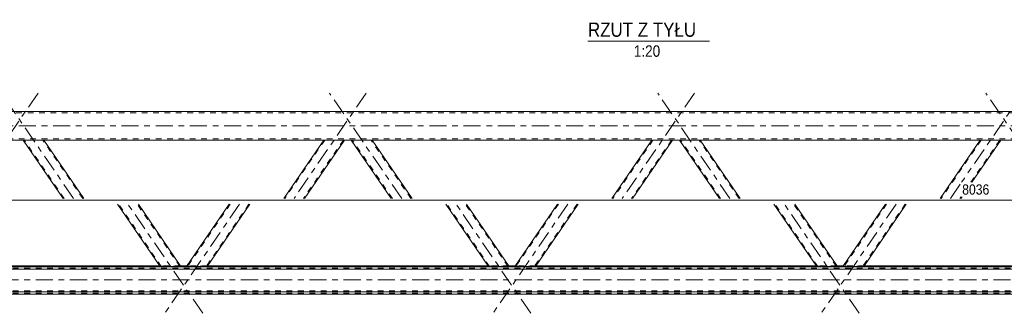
# Model space of a CAD drawing. Header units: millimetres. Extents: x 0 to 914, y 0 to 420.
# Tile 5 of 11: x 271 to 443, y 155 to 207. Entities that reach past the tile are written whole.
import ezdxf

# ---------------------------------------------------------------- set-up
doc = ezdxf.new("R2010")
doc.units = ezdxf.units.MM
for name, pattern in [('XKITLINE00', [0]), ('XKITLINE01', [4, 1, -1, 1, -1]), ('XKITLINE03', [6, 3, -1, 1, -1])]:
    doc.linetypes.add(name, pattern=pattern)
for name, color, linetype, lineweight in [('Element', 2, 'Continuous', 0), ('Inny typ obiektu', 7, 'Continuous', 0), ('Wymiar', 4, 'Continuous', 0)]:
    doc.layers.add(name, color=color, linetype=linetype, lineweight=lineweight)
doc.styles.add('ARIAL', font='ARIAL.TTF')

msp = doc.modelspace()

# ---------------------------------------------------------------- linework, layer by layer
at = {"layer": 'Element', "linetype": 'XKITLINE03', "lineweight": 0}
for p, q in [((273.99, 193.67), (261.33, 175.17)), ((280.2, 175.17), (267.54, 193.67)), ((331.55, 193.67), (318.89, 175.17)), ((337.77, 175.17), (325.1, 193.67)), ((389.12, 193.67), (376.46, 175.17)), ((395.33, 175.17), (382.67, 193.67)), ((446.69, 193.67), (435.97, 178)), ((452.9, 175.17), (440.24, 193.67)), ((138.62, 187.92), (633.17, 187.92)), ((435.72, 177.65), (434.02, 175.17)), ((302.87, 155.01), (289.76, 174.17)), ((309.33, 174.17), (296.22, 155.01)), ((360.43, 155.01), (347.32, 174.17)), ((366.9, 174.17), (353.79, 155.01)), ((418, 155.01), (404.89, 174.17)), ((424.47, 174.17), (411.36, 155.01)), ((105.58, 160.86), (674.28, 160.86))]:
    msp.add_line(p, q, dxfattribs=at)
at = {"layer": 'Element', "linetype": 'XKITLINE00', "lineweight": 0}
for p, q in [((148.62, 190.42), (623.17, 190.42)), ((615.55, 185.42), (156.24, 185.42)), ((278.38, 175.17), (271.37, 185.42)), ((282.02, 175.17), (275, 185.42)), ((324.09, 185.42), (317.08, 175.17)), ((327.73, 185.42), (320.71, 175.17)), ((335.95, 175.17), (328.93, 185.42)), ((339.58, 175.17), (332.57, 185.42)), ((381.66, 185.42), (374.64, 175.17)), ((385.29, 185.42), (378.28, 175.17)), ((393.51, 175.17), (386.5, 185.42)), ((397.15, 175.17), (390.13, 185.42)), ((439.22, 185.42), (432.21, 175.17)), ((442.86, 185.42), (437.79, 178)), ((436.06, 175.48), (435.84, 175.17)), ((295.43, 163.23), (287.94, 174.17)), ((299.06, 163.23), (291.58, 174.17)), ((307.52, 174.17), (300.03, 163.23)), ((311.15, 174.17), (303.66, 163.23)), ((352.99, 163.23), (345.51, 174.17)), ((356.63, 163.23), (349.14, 174.17)), ((365.08, 174.17), (357.59, 163.23)), ((368.72, 174.17), (361.23, 163.23)), ((410.56, 163.23), (403.07, 174.17)), ((414.2, 163.23), (406.71, 174.17)), ((422.65, 174.17), (415.16, 163.23)), ((426.28, 174.17), (418.8, 163.23)), ((115.58, 162.78), (664.28, 162.78)), ((640.12, 163.18), (131.67, 163.18)), ((295.35, 163.34), (246.18, 163.34)), ((295.46, 163.22), (295.43, 163.23)), ((295.54, 163.22), (295.46, 163.22)), ((295.66, 163.22), (295.54, 163.22)), ((295.8, 163.22), (295.66, 163.22)), ((295.8, 163.22), (298.71, 163.22)), ((298.84, 163.22), (298.71, 163.22)), ((298.96, 163.22), (298.84, 163.22)), ((299.04, 163.22), (298.96, 163.22)), ((300.11, 163.34), (298.98, 163.34)), ((299.06, 163.23), (299.04, 163.22)), ((300.05, 163.22), (300.03, 163.23)), ((300.13, 163.22), (300.05, 163.22)), ((300.25, 163.22), (300.13, 163.22)), ((300.39, 163.22), (300.25, 163.22)), ((300.39, 163.22), (303.29, 163.22)), ((303.43, 163.22), (303.29, 163.22)), ((303.55, 163.22), (303.43, 163.22)), ((303.63, 163.22), (303.55, 163.22)), ((303.66, 163.23), (303.63, 163.22)), ((352.91, 163.34), (303.74, 163.34)), ((353.02, 163.22), (352.99, 163.23)), ((353.1, 163.22), (353.02, 163.22)), ((353.22, 163.22), (353.1, 163.22)), ((353.36, 163.22), (353.22, 163.22)), ((353.36, 163.22), (356.27, 163.22)), ((356.41, 163.22), (356.27, 163.22)), ((356.53, 163.22), (356.41, 163.22)), ((356.6, 163.22), (356.53, 163.22)), ((357.67, 163.34), (356.55, 163.34)), ((356.63, 163.23), (356.6, 163.22)), ((357.62, 163.22), (357.59, 163.23)), ((357.7, 163.22), (357.62, 163.22)), ((357.81, 163.22), (357.7, 163.22)), ((357.95, 163.22), (357.81, 163.22)), ((357.95, 163.22), (360.86, 163.22)), ((361, 163.22), (360.86, 163.22)), ((361.12, 163.22), (361, 163.22)), ((361.2, 163.22), (361.12, 163.22)), ((361.23, 163.23), (361.2, 163.22)), ((410.48, 163.34), (361.31, 163.34)), ((410.59, 163.22), (410.56, 163.23)), ((410.67, 163.22), (410.59, 163.22)), ((410.79, 163.22), (410.67, 163.22)), ((410.93, 163.22), (410.79, 163.22)), ((410.93, 163.22), (413.84, 163.22)), ((413.98, 163.22), (413.84, 163.22)), ((414.09, 163.22), (413.98, 163.22)), ((414.17, 163.22), (414.09, 163.22)), ((415.24, 163.34), (414.12, 163.34)), ((414.2, 163.23), (414.17, 163.22)), ((415.19, 163.22), (415.16, 163.23)), ((415.26, 163.22), (415.19, 163.22)), ((415.38, 163.22), (415.26, 163.22)), ((415.52, 163.22), (415.38, 163.22)), ((415.52, 163.22), (418.43, 163.22)), ((418.57, 163.22), (418.43, 163.22)), ((418.69, 163.22), (418.57, 163.22)), ((418.77, 163.22), (418.69, 163.22)), ((418.8, 163.23), (418.77, 163.22)), ((468.05, 163.34), (418.88, 163.34)), ((664.28, 158.79), (115.58, 158.79)), ((115.58, 158.39), (664.28, 158.39))]:
    msp.add_line(p, q, dxfattribs=at)
at = {"layer": 'Element', "linetype": 'XKITLINE01', "lineweight": 0}
for p, q in [((623.17, 190.22), (148.62, 190.22)), ((148.62, 185.62), (623.17, 185.62)), ((275, 185.42), (271.37, 185.42)), ((278.56, 175.17), (271.55, 185.42)), ((281.84, 175.17), (274.82, 185.42)), ((324.27, 185.42), (317.26, 175.17)), ((327.54, 185.42), (320.53, 175.17)), ((327.73, 185.42), (324.09, 185.42)), ((332.57, 185.42), (328.93, 185.42)), ((336.13, 175.17), (329.11, 185.42)), ((339.4, 175.17), (332.39, 185.42)), ((381.84, 185.42), (374.82, 175.17)), ((385.11, 185.42), (378.09, 175.17)), ((385.29, 185.42), (381.66, 185.42)), ((390.13, 185.42), (386.5, 185.42)), ((393.7, 175.17), (386.68, 185.42)), ((396.97, 175.17), (389.95, 185.42)), ((439.4, 185.42), (432.39, 175.17)), ((442.68, 185.42), (437.6, 178)), ((442.86, 185.42), (439.22, 185.42)), ((435.88, 175.48), (435.66, 175.17)), ((295.61, 163.23), (288.12, 174.17)), ((298.88, 163.23), (291.39, 174.17)), ((307.7, 174.17), (300.26, 163.3)), ((310.97, 174.17), (303.53, 163.3)), ((353.18, 163.23), (345.69, 174.17)), ((356.45, 163.23), (348.96, 174.17)), ((365.26, 174.17), (357.83, 163.3)), ((368.54, 174.17), (361.1, 163.3)), ((410.74, 163.23), (403.25, 174.17)), ((414.01, 163.23), (406.53, 174.17)), ((422.83, 174.17), (415.39, 163.3)), ((426.1, 174.17), (418.67, 163.3)), ((115.58, 162.94), (664.28, 162.94)), ((115.58, 162.84), (664.28, 162.84)), ((298.98, 163.34), (295.35, 163.34)), ((295.38, 163.3), (295.4, 163.3)), ((295.4, 163.3), (295.48, 163.31)), ((295.48, 163.31), (295.59, 163.31)), ((295.57, 163.3), (295.56, 163.3)), ((295.61, 163.3), (295.57, 163.3)), ((295.59, 163.31), (295.73, 163.31)), ((295.67, 163.31), (295.61, 163.3)), ((295.61, 163.23), (295.62, 163.22)), ((295.62, 163.22), (295.67, 163.22)), ((295.74, 163.31), (295.67, 163.31)), ((295.67, 163.22), (295.72, 163.22)), ((295.72, 163.22), (295.79, 163.22)), ((295.73, 163.31), (298.64, 163.31)), ((295.74, 163.31), (298.64, 163.31)), ((295.79, 163.22), (298.7, 163.22)), ((298.71, 163.31), (298.64, 163.31)), ((298.64, 163.31), (298.78, 163.31)), ((298.7, 163.22), (298.77, 163.22)), ((298.77, 163.3), (298.71, 163.31)), ((298.81, 163.3), (298.77, 163.3)), ((298.77, 163.22), (298.83, 163.22)), ((298.78, 163.31), (298.9, 163.31)), ((298.83, 163.3), (298.81, 163.3)), ((298.83, 163.22), (298.87, 163.22)), ((298.87, 163.22), (298.88, 163.23)), ((298.9, 163.31), (298.98, 163.3)), ((298.98, 163.3), (299.01, 163.3)), ((300.03, 163.23), (300.08, 163.3)), ((300.08, 163.3), (300.11, 163.3)), ((303.74, 163.34), (300.11, 163.34)), ((300.11, 163.3), (300.19, 163.31)), ((300.19, 163.31), (300.31, 163.31)), ((300.26, 163.3), (300.21, 163.23)), ((300.21, 163.23), (300.22, 163.22)), ((300.22, 163.22), (300.26, 163.22)), ((300.28, 163.3), (300.26, 163.3)), ((300.26, 163.22), (300.32, 163.22)), ((300.32, 163.3), (300.28, 163.3)), ((300.31, 163.31), (300.45, 163.31)), ((300.38, 163.31), (300.32, 163.3)), ((300.32, 163.22), (300.39, 163.22)), ((300.45, 163.31), (300.38, 163.31)), ((300.39, 163.22), (303.3, 163.22)), ((300.45, 163.31), (303.36, 163.31)), ((300.45, 163.31), (303.36, 163.31)), ((303.3, 163.22), (303.37, 163.22)), ((303.42, 163.31), (303.36, 163.31)), ((303.36, 163.31), (303.5, 163.31)), ((303.37, 163.22), (303.43, 163.22)), ((303.48, 163.3), (303.42, 163.31)), ((303.43, 163.22), (303.47, 163.22)), ((303.47, 163.22), (303.48, 163.23)), ((303.53, 163.3), (303.48, 163.23)), ((303.52, 163.3), (303.48, 163.3)), ((303.5, 163.31), (303.61, 163.31)), ((303.53, 163.3), (303.52, 163.3)), ((303.61, 163.31), (303.69, 163.3)), ((303.66, 163.23), (303.72, 163.3)), ((303.69, 163.3), (303.72, 163.3)), ((356.55, 163.34), (352.91, 163.34)), ((352.94, 163.3), (352.97, 163.3)), ((352.97, 163.3), (353.04, 163.31)), ((353.04, 163.31), (353.16, 163.31)), ((353.14, 163.3), (353.12, 163.3)), ((353.18, 163.3), (353.14, 163.3)), ((353.16, 163.31), (353.3, 163.31)), ((353.23, 163.31), (353.18, 163.3)), ((353.18, 163.23), (353.19, 163.22)), ((353.19, 163.22), (353.23, 163.22)), ((353.3, 163.31), (353.23, 163.31)), ((353.23, 163.22), (353.29, 163.22)), ((353.29, 163.22), (353.36, 163.22)), ((353.3, 163.31), (356.21, 163.31)), ((353.3, 163.31), (356.21, 163.31)), ((353.36, 163.22), (356.27, 163.22)), ((356.28, 163.31), (356.21, 163.31)), ((356.21, 163.31), (356.35, 163.31)), ((356.27, 163.22), (356.34, 163.22)), ((356.34, 163.3), (356.28, 163.31)), ((356.38, 163.3), (356.34, 163.3)), ((356.34, 163.22), (356.4, 163.22)), ((356.35, 163.31), (356.47, 163.31)), ((356.4, 163.3), (356.38, 163.3)), ((356.4, 163.22), (356.43, 163.22)), ((356.43, 163.22), (356.45, 163.23)), ((356.47, 163.31), (356.55, 163.3)), ((356.55, 163.3), (356.58, 163.3)), ((357.59, 163.23), (357.65, 163.3)), ((357.65, 163.3), (357.68, 163.3)), ((361.31, 163.34), (357.67, 163.34)), ((357.68, 163.3), (357.76, 163.31)), ((357.76, 163.31), (357.88, 163.31)), ((357.83, 163.3), (357.78, 163.23)), ((357.78, 163.23), (357.79, 163.22)), ((357.79, 163.22), (357.83, 163.22)), ((357.84, 163.3), (357.83, 163.3)), ((357.83, 163.22), (357.89, 163.22)), ((357.88, 163.3), (357.84, 163.3)), ((357.94, 163.31), (357.88, 163.3)), ((357.88, 163.31), (358.02, 163.31)), ((357.89, 163.22), (357.96, 163.22)), ((358.01, 163.31), (357.94, 163.31)), ((357.96, 163.22), (360.86, 163.22)), ((358.01, 163.31), (360.92, 163.31)), ((358.02, 163.31), (360.92, 163.31)), ((360.86, 163.22), (360.93, 163.22)), ((360.99, 163.31), (360.92, 163.31)), ((360.92, 163.31), (361.06, 163.31)), ((360.93, 163.22), (360.99, 163.22)), ((361.05, 163.3), (360.99, 163.31)), ((360.99, 163.22), (361.03, 163.22)), ((361.03, 163.22), (361.05, 163.23)), ((361.1, 163.3), (361.05, 163.23)), ((361.09, 163.3), (361.05, 163.3)), ((361.06, 163.31), (361.18, 163.31)), ((361.1, 163.3), (361.09, 163.3)), ((361.18, 163.31), (361.26, 163.3)), ((361.23, 163.23), (361.28, 163.3)), ((361.26, 163.3), (361.28, 163.3)), ((414.12, 163.34), (410.48, 163.34)), ((410.51, 163.3), (410.53, 163.3)), ((410.53, 163.3), (410.61, 163.31)), ((410.61, 163.31), (410.73, 163.31)), ((410.7, 163.3), (410.69, 163.3)), ((410.74, 163.3), (410.7, 163.3)), ((410.73, 163.31), (410.87, 163.31)), ((410.8, 163.31), (410.74, 163.3)), ((410.74, 163.23), (410.76, 163.22)), ((410.76, 163.22), (410.8, 163.22)), ((410.87, 163.31), (410.8, 163.31)), ((410.8, 163.22), (410.86, 163.22)), ((410.86, 163.22), (410.93, 163.22)), ((410.87, 163.31), (413.78, 163.31)), ((410.87, 163.31), (413.77, 163.31)), ((410.93, 163.22), (413.83, 163.22)), ((413.77, 163.31), (413.91, 163.31)), ((413.85, 163.31), (413.78, 163.31)), ((413.83, 163.22), (413.9, 163.22)), ((413.91, 163.3), (413.85, 163.31)), ((413.9, 163.22), (413.96, 163.22)), ((413.91, 163.31), (414.03, 163.31)), ((413.95, 163.3), (413.91, 163.3)), ((413.96, 163.3), (413.95, 163.3)), ((413.96, 163.22), (414, 163.22)), ((414, 163.22), (414.01, 163.23)), ((414.03, 163.31), (414.11, 163.3)), ((414.11, 163.3), (414.14, 163.3)), ((415.16, 163.23), (415.21, 163.3)), ((415.21, 163.3), (415.24, 163.3)), ((418.88, 163.34), (415.24, 163.34)), ((415.24, 163.3), (415.32, 163.31)), ((415.32, 163.31), (415.44, 163.31)), ((415.39, 163.3), (415.34, 163.23)), ((415.34, 163.23), (415.36, 163.22)), ((415.36, 163.22), (415.39, 163.22)), ((415.41, 163.3), (415.39, 163.3)), ((415.39, 163.22), (415.45, 163.22)), ((415.45, 163.3), (415.41, 163.3)), ((415.44, 163.31), (415.58, 163.31)), ((415.51, 163.31), (415.45, 163.3)), ((415.45, 163.22), (415.52, 163.22)), ((415.58, 163.31), (415.51, 163.31)), ((415.52, 163.22), (418.43, 163.22)), ((415.58, 163.31), (418.49, 163.31)), ((415.58, 163.31), (418.49, 163.31)), ((418.43, 163.22), (418.5, 163.22)), ((418.56, 163.31), (418.49, 163.31)), ((418.49, 163.31), (418.63, 163.31)), ((418.5, 163.22), (418.56, 163.22)), ((418.62, 163.3), (418.56, 163.31)), ((418.56, 163.22), (418.6, 163.22)), ((418.6, 163.22), (418.61, 163.23)), ((418.67, 163.3), (418.61, 163.23)), ((418.65, 163.3), (418.62, 163.3)), ((418.63, 163.31), (418.75, 163.31)), ((418.67, 163.3), (418.65, 163.3)), ((418.75, 163.31), (418.82, 163.3)), ((418.8, 163.23), (418.85, 163.3)), ((418.82, 163.3), (418.85, 163.3)), ((115.58, 158.94), (664.28, 158.94)), ((115.58, 158.89), (664.28, 158.89)), ((115.58, 158.54), (664.28, 158.54))]:
    msp.add_line(p, q, dxfattribs=at)
at = {"layer": 'Inny typ obiektu', "linetype": 'XKITLINE00', "lineweight": 0}
msp.add_line((370.44, 202.79), (391.74, 202.79), dxfattribs=at)
at = {"layer": 'Wymiar', "linetype": 'XKITLINE00', "lineweight": 0}
for p, q in [((294.43, 185.42), (103.76, 185.42)), ((352, 185.42), (108.76, 185.42)), ((419.79, 185.42), (653.06, 185.42)), ((237.87, 174.88), (639.64, 174.88)), ((302.66, 163.22), (103.76, 163.22)), ((360.22, 163.22), (108.76, 163.22)), ((411.57, 163.22), (653.06, 163.22))]:
    msp.add_line(p, q, dxfattribs=at)

# ---------------------------------------------------------------- texts
at = {"layer": 'Inny typ obiektu', "style": 'ARIAL', "width": 0.85}
for s, height, p in [('RZUT Z TYŁU', 2.5, (370.44, 203.54)), ('1:20', 2, (378.49, 200.04))]:
    msp.add_text(s, height=height, dxfattribs=at).set_placement(p)
at = {"layer": 'Wymiar', "style": 'ARIAL', "width": 0.85}
msp.add_text('8036', height=1.8, dxfattribs=at).set_placement((436.08, 175.84))

doc.saveas('drawing.dxf')
